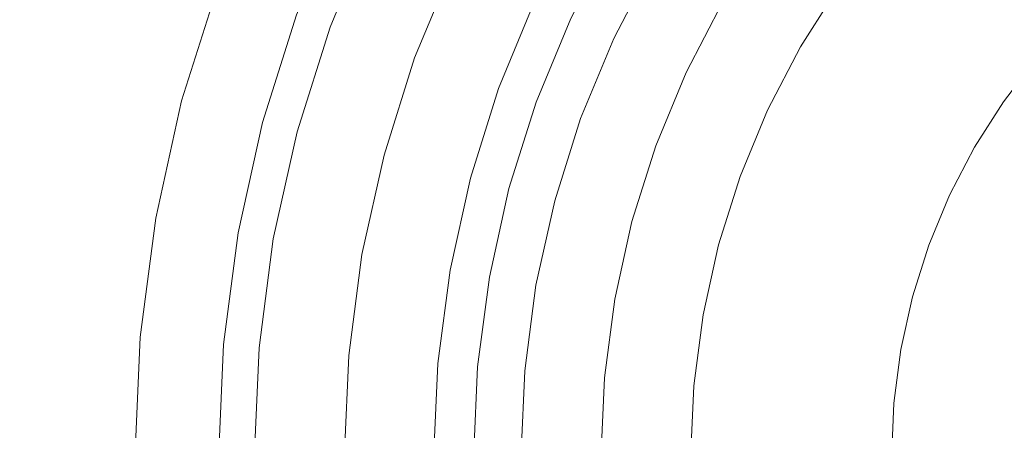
# Model space of a CAD drawing. Header units: millimetres. Extents: x -270 to 270, y -255 to 255.
# Tile 20 of 39: x -56 to -20, y 11 to 26. Entities that reach past the tile are written whole.
import ezdxf

# ---------------------------------------------------------------- set-up
doc = ezdxf.new("R2010")
doc.units = ezdxf.units.MM
doc.layers.add('LUCIDO_1', color=1, linetype='Continuous', lineweight=20, true_color=0xff0000)
doc.layers.add('Nessuna', color=7, linetype='Continuous', lineweight=9)

# ---------------------------------------------------------------- blocks, each defined once
blk = doc.blocks.new('Group')
at = {"layer": 'Nessuna', "color": 140, "linetype": 'Continuous', "lineweight": 9, "true_color": 0x00aaff, "transparency": 33554687}
for points, invisible_edges in [([(-176.176, 56.868, -80.313), (-171.422, 71.947, -80.313), (-49.129, 27.436, -89.653), (-50.469, 23.185, -89.653)], 10), ([(-50.469, 23.185, -69.614), (-49.129, 27.436, -69.614), (-152.885, 65.2, -61.549), (-157.122, 51.762, -61.549)], 10), ([(-179.599, 41.431, -80.313), (-176.176, 56.868, -80.313), (-50.469, 23.185, -89.653), (-51.434, 18.832, -89.653)], 10), ([(-51.434, 18.832, -69.614), (-50.469, 23.185, -69.614), (-157.122, 51.762, -61.549), (-160.171, 38.006, -61.549)], 10), ([(-181.662, 25.755, -80.313), (-179.599, 41.431, -80.313), (-51.434, 18.832, -89.653), (-52.016, 14.413, -89.653)], 10), ([(-31.752, 35.67, -98.064), (-29.395, 38.243, -98.064), (-17.374, 26.222, -98.064), (-18.729, 24.743, -98.064)], 10), ([(-52.016, 14.413, -69.614), (-51.434, 18.832, -69.614), (-160.171, 38.006, -61.549), (-162.011, 24.036, -61.549)], 10), ([(-33.876, 32.902, -98.064), (-31.752, 35.67, -98.064), (-18.729, 24.743, -98.064), (-19.951, 23.151, -98.064)], 10), ([(-19.951, 23.151, -98.064), (-21.029, 21.459, -98.064), (-35.751, 29.959, -98.064), (-33.876, 32.902, -98.064)], 10), ([(-37.304, 23.132, -70.634), (-36.018, 26.236, -70.634), (-47.423, 31.555, -69.614), (-49.129, 27.436, -69.614)], 10), ([(-18.729, 24.743, -93.064), (-17.374, 26.222, -93.064), (-22.648, 31.497, -87.074), (-24.444, 29.538, -87.074)], 10), ([(-46.203, 26.371, -89.977), (-44.601, 30.239, -89.977), (-43.402, 29.68, -90.23), (-44.96, 25.919, -90.23)], 10), ([(-44.96, 25.919, -90.23), (-43.402, 29.68, -90.23), (-43.032, 29.507, -90.326), (-44.576, 25.779, -90.326)], 14), ([(-21.029, 21.459, -98.064), (-21.955, 19.679, -98.064), (-37.363, 26.864, -98.064), (-35.751, 29.959, -98.064)], 10), ([(-44.576, 25.779, -90.326), (-43.032, 29.507, -90.326), (-42.67, 29.338, -90.456), (-44.201, 25.643, -90.456)], 15), ([(-44.201, 25.643, -90.456), (-42.67, 29.338, -90.456), (-42.32, 29.175, -90.619), (-43.838, 25.51, -90.619)], 15), ([(-19.951, 23.151, -93.064), (-18.729, 24.743, -93.064), (-24.444, 29.538, -87.074), (-26.061, 27.43, -87.074)], 10), ([(-43.838, 25.51, -90.619), (-42.32, 29.175, -90.619), (-41.983, 29.018, -90.813), (-43.488, 25.383, -90.813)], 15), ([(-43.488, 25.383, -90.813), (-41.983, 29.018, -90.813), (-41.662, 28.868, -91.039), (-43.156, 25.262, -91.039)], 15), ([(-35.863, 26.164, -70.655), (-34.319, 29.132, -70.655), (-34.466, 29.217, -70.634), (-36.018, 26.236, -70.634)], 11), ([(-35.711, 26.093, -70.691), (-34.173, 29.048, -70.691), (-34.319, 29.132, -70.655), (-35.863, 26.164, -70.655)], 15), ([(-35.562, 26.024, -70.741), (-34.031, 28.966, -70.741), (-34.173, 29.048, -70.691), (-35.711, 26.093, -70.691)], 15), ([(-35.418, 25.957, -70.805), (-33.893, 28.886, -70.805), (-34.031, 28.966, -70.741), (-35.562, 26.024, -70.741)], 15), ([(-43.156, 25.262, -91.039), (-41.662, 28.868, -91.039), (-41.359, 28.727, -91.293), (-42.842, 25.148, -91.293)], 15), ([(-42.842, 25.148, -91.293), (-41.359, 28.727, -91.293), (-41.077, 28.596, -91.574), (-42.549, 25.041, -91.574)], 15), ([(-42.549, 25.041, -91.574), (-41.077, 28.596, -91.574), (-40.817, 28.475, -91.88), (-42.28, 24.943, -91.88)], 15), ([(-35.279, 25.892, -70.882), (-33.76, 28.809, -70.882), (-33.893, 28.886, -70.805), (-35.418, 25.957, -70.805)], 15), ([(-35.146, 25.83, -70.972), (-33.634, 28.736, -70.972), (-33.76, 28.809, -70.882), (-35.279, 25.892, -70.882)], 15), ([(-35.021, 25.772, -71.075), (-33.514, 28.667, -71.075), (-33.634, 28.736, -70.972), (-35.146, 25.83, -70.972)], 15), ([(-34.905, 25.718, -71.189), (-33.403, 28.603, -71.189), (-33.514, 28.667, -71.075), (-35.021, 25.772, -71.075)], 15), ([(-34.798, 25.668, -71.313), (-33.3, 28.544, -71.313), (-33.403, 28.603, -71.189), (-34.905, 25.718, -71.189)], 15), ([(-34.701, 25.622, -71.447), (-33.208, 28.49, -71.447), (-33.3, 28.544, -71.313), (-34.798, 25.668, -71.313)], 15), ([(-29.043, 26.086, -85.202), (-27.531, 28.459, -85.202), (-27.926, 28.736, -84.482), (-29.461, 26.327, -84.482)], 15), ([(-42.28, 24.943, -91.88), (-40.817, 28.475, -91.88), (-40.582, 28.365, -92.209), (-42.036, 24.854, -92.209)], 15), ([(-42.036, 24.854, -92.209), (-40.582, 28.365, -92.209), (-40.372, 28.267, -92.559), (-41.818, 24.775, -92.559)], 11), ([(-41.818, 24.775, -92.559), (-40.372, 28.267, -92.559), (-37.363, 26.864, -98.064), (-38.698, 23.64, -98.064)], 10), ([(-34.614, 25.582, -71.59), (-33.125, 28.443, -71.59), (-33.208, 28.49, -71.447), (-34.701, 25.622, -71.447)], 15), ([(-34.539, 25.547, -71.741), (-33.054, 28.401, -71.741), (-33.125, 28.443, -71.59), (-34.614, 25.582, -71.59)], 15), ([(-34.476, 25.518, -71.898), (-32.993, 28.367, -71.898), (-33.054, 28.401, -71.741), (-34.539, 25.547, -71.741)], 15), ([(-34.426, 25.494, -72.06), (-32.945, 28.339, -72.06), (-32.993, 28.367, -71.898), (-34.476, 25.518, -71.898)], 14), ([(-31.732, 24.238, -82.112), (-30.371, 26.853, -82.112), (-32.945, 28.339, -72.06), (-34.426, 25.494, -72.06)], 10), ([(-28.572, 25.814, -85.877), (-27.086, 28.147, -85.877), (-27.531, 28.459, -85.202), (-29.043, 26.086, -85.202)], 15), ([(-28.053, 25.514, -86.503), (-26.595, 27.803, -86.503), (-27.086, 28.147, -85.877), (-28.572, 25.814, -85.877)], 15), ([(-27.489, 25.189, -87.074), (-26.061, 27.43, -87.074), (-26.595, 27.803, -86.503), (-28.053, 25.514, -86.503)], 14), ([(-50.469, 23.185, -89.653), (-49.129, 27.436, -89.653), (-46.203, 26.371, -89.977), (-47.462, 22.379, -89.977)], 10), ([(-38.314, 19.928, -70.634), (-37.304, 23.132, -70.634), (-49.129, 27.436, -69.614), (-50.469, 23.185, -69.614)], 10), ([(-21.029, 21.459, -93.064), (-19.951, 23.151, -93.064), (-26.061, 27.43, -87.074), (-27.489, 25.189, -87.074)], 10), ([(-38.698, 23.64, -98.064), (-37.363, 26.864, -98.064), (-21.955, 19.679, -98.064), (-22.723, 17.825, -98.064)], 10), ([(-31.477, 24.119, -82.932), (-30.128, 26.712, -82.932), (-30.371, 26.853, -82.112), (-31.732, 24.238, -82.112)], 11), ([(-31.159, 23.971, -83.724), (-29.823, 26.536, -83.724), (-30.128, 26.712, -82.932), (-31.477, 24.119, -82.932)], 15), ([(-47.462, 22.379, -89.977), (-46.203, 26.371, -89.977), (-44.96, 25.919, -90.23), (-46.184, 22.036, -90.23)], 10), ([(-30.779, 23.794, -84.482), (-29.461, 26.327, -84.482), (-29.823, 26.536, -83.724), (-31.159, 23.971, -83.724)], 15), ([(-30.342, 23.59, -85.202), (-29.043, 26.086, -85.202), (-29.461, 26.327, -84.482), (-30.779, 23.794, -84.482)], 15), ([(-37.143, 23.074, -70.655), (-35.863, 26.164, -70.655), (-36.018, 26.236, -70.634), (-37.304, 23.132, -70.634)], 11), ([(-36.986, 23.016, -70.691), (-35.711, 26.093, -70.691), (-35.863, 26.164, -70.655), (-37.143, 23.074, -70.655)], 15), ([(-36.831, 22.96, -70.741), (-35.562, 26.024, -70.741), (-35.711, 26.093, -70.691), (-36.986, 23.016, -70.691)], 15), ([(-36.681, 22.906, -70.805), (-35.418, 25.957, -70.805), (-35.562, 26.024, -70.741), (-36.831, 22.96, -70.741)], 15), ([(-29.85, 23.36, -85.877), (-28.572, 25.814, -85.877), (-29.043, 26.086, -85.202), (-30.342, 23.59, -85.202)], 15), ([(-182.352, 9.959, -80.313), (-181.662, 25.755, -80.313), (-52.016, 14.413, -89.653), (-52.21, 9.959, -89.653)], 10), ([(-46.184, 22.036, -90.23), (-44.96, 25.919, -90.23), (-44.576, 25.779, -90.326), (-45.789, 21.931, -90.326)], 14), ([(-45.789, 21.931, -90.326), (-44.576, 25.779, -90.326), (-44.201, 25.643, -90.456), (-45.404, 21.827, -90.456)], 15), ([(-45.404, 21.827, -90.456), (-44.201, 25.643, -90.456), (-43.838, 25.51, -90.619), (-45.03, 21.727, -90.619)], 15), ([(-36.537, 22.853, -70.882), (-35.279, 25.892, -70.882), (-35.418, 25.957, -70.805), (-36.681, 22.906, -70.805)], 15), ([(-36.4, 22.803, -70.972), (-35.146, 25.83, -70.972), (-35.279, 25.892, -70.882), (-36.537, 22.853, -70.882)], 15), ([(-36.271, 22.756, -71.075), (-35.021, 25.772, -71.075), (-35.146, 25.83, -70.972), (-36.4, 22.803, -70.972)], 15), ([(-36.15, 22.712, -71.189), (-34.905, 25.718, -71.189), (-35.021, 25.772, -71.075), (-36.271, 22.756, -71.075)], 15), ([(-36.039, 22.672, -71.313), (-34.798, 25.668, -71.313), (-34.905, 25.718, -71.189), (-36.15, 22.712, -71.189)], 15), ([(-35.938, 22.635, -71.447), (-34.701, 25.622, -71.447), (-34.798, 25.668, -71.313), (-36.039, 22.672, -71.313)], 15), ([(-35.848, 22.602, -71.59), (-34.614, 25.582, -71.59), (-34.701, 25.622, -71.447), (-35.938, 22.635, -71.447)], 15), ([(-29.306, 23.107, -86.503), (-28.053, 25.514, -86.503), (-28.572, 25.814, -85.877), (-29.85, 23.36, -85.877)], 15), ([(-45.03, 21.727, -90.619), (-43.838, 25.51, -90.619), (-43.488, 25.383, -90.813), (-44.671, 21.631, -90.813)], 15), ([(-44.671, 21.631, -90.813), (-43.488, 25.383, -90.813), (-43.156, 25.262, -91.039), (-44.33, 21.539, -91.039)], 15), ([(-44.33, 21.539, -91.039), (-43.156, 25.262, -91.039), (-42.842, 25.148, -91.293), (-44.007, 21.453, -91.293)], 15), ([(-35.771, 22.574, -71.741), (-34.539, 25.547, -71.741), (-34.614, 25.582, -71.59), (-35.848, 22.602, -71.59)], 15), ([(-35.705, 22.55, -71.898), (-34.476, 25.518, -71.898), (-34.539, 25.547, -71.741), (-35.771, 22.574, -71.741)], 15), ([(-35.653, 22.531, -72.06), (-34.426, 25.494, -72.06), (-34.476, 25.518, -71.898), (-35.705, 22.55, -71.898)], 14), ([(-32.86, 21.515, -82.112), (-31.732, 24.238, -82.112), (-34.426, 25.494, -72.06), (-35.653, 22.531, -72.06)], 10), ([(-28.716, 22.832, -87.074), (-27.489, 25.189, -87.074), (-28.053, 25.514, -86.503), (-29.306, 23.107, -86.503)], 14), ([(-44.007, 21.453, -91.293), (-42.842, 25.148, -91.293), (-42.549, 25.041, -91.574), (-43.706, 21.372, -91.574)], 15), ([(-43.706, 21.372, -91.574), (-42.549, 25.041, -91.574), (-42.28, 24.943, -91.88), (-43.429, 21.298, -91.88)], 15), ([(-43.429, 21.298, -91.88), (-42.28, 24.943, -91.88), (-42.036, 24.854, -92.209), (-43.178, 21.231, -92.209)], 15), ([(-21.955, 19.679, -93.064), (-21.029, 21.459, -93.064), (-27.489, 25.189, -87.074), (-28.716, 22.832, -87.074)], 10), ([(-43.178, 21.231, -92.209), (-42.036, 24.854, -92.209), (-41.818, 24.775, -92.559), (-42.954, 21.171, -92.559)], 11), ([(-42.954, 21.171, -92.559), (-41.818, 24.775, -92.559), (-38.698, 23.64, -98.064), (-39.747, 20.312, -98.064)], 10), ([(-19.951, 23.151, -93.064), (-19.951, 23.151, -98.064), (-18.729, 24.743, -98.064), (-18.729, 24.743, -93.064)], 5), ([(-32.596, 21.419, -82.932), (-31.477, 24.119, -82.932), (-31.732, 24.238, -82.112), (-32.86, 21.515, -82.112)], 11), ([(-52.21, 9.959, -69.614), (-52.016, 14.413, -69.614), (-162.011, 24.036, -61.549), (-162.625, 9.959, -61.549)], 10), ([(-32.266, 21.298, -83.724), (-31.159, 23.971, -83.724), (-31.477, 24.119, -82.932), (-32.596, 21.419, -82.932)], 15), ([(-31.872, 21.155, -84.482), (-30.779, 23.794, -84.482), (-31.159, 23.971, -83.724), (-32.266, 21.298, -83.724)], 15), ([(-31.419, 20.99, -85.202), (-30.342, 23.59, -85.202), (-30.779, 23.794, -84.482), (-31.872, 21.155, -84.482)], 15), ([(-39.747, 20.312, -98.064), (-38.698, 23.64, -98.064), (-22.723, 17.825, -98.064), (-23.327, 15.912, -98.064)], 10), ([(-30.908, 20.804, -85.877), (-29.85, 23.36, -85.877), (-30.342, 23.59, -85.202), (-31.419, 20.99, -85.202)], 15), ([(-51.434, 18.832, -89.653), (-50.469, 23.185, -89.653), (-47.462, 22.379, -89.977), (-48.368, 18.292, -89.977)], 10), ([(-39.041, 16.647, -70.634), (-38.314, 19.928, -70.634), (-50.469, 23.185, -69.614), (-51.434, 18.832, -69.614)], 10), ([(-38.149, 19.883, -70.655), (-37.143, 23.074, -70.655), (-37.304, 23.132, -70.634), (-38.314, 19.928, -70.634)], 11), ([(-37.987, 19.84, -70.691), (-36.986, 23.016, -70.691), (-37.143, 23.074, -70.655), (-38.149, 19.883, -70.655)], 15), ([(-30.345, 20.599, -86.503), (-29.306, 23.107, -86.503), (-29.85, 23.36, -85.877), (-30.908, 20.804, -85.877)], 15), ([(-29.733, 20.377, -87.074), (-28.716, 22.832, -87.074), (-29.306, 23.107, -86.503), (-30.345, 20.599, -86.503)], 14), ([(-21.029, 21.459, -93.064), (-21.029, 21.459, -98.064), (-19.951, 23.151, -98.064), (-19.951, 23.151, -93.064)], 5), ([(-37.828, 19.797, -70.741), (-36.831, 22.96, -70.741), (-36.986, 23.016, -70.691), (-37.987, 19.84, -70.691)], 15), ([(-37.674, 19.756, -70.805), (-36.681, 22.906, -70.805), (-36.831, 22.96, -70.741), (-37.828, 19.797, -70.741)], 15), ([(-37.526, 19.717, -70.882), (-36.537, 22.853, -70.882), (-36.681, 22.906, -70.805), (-37.674, 19.756, -70.805)], 15), ([(-37.385, 19.679, -70.972), (-36.4, 22.803, -70.972), (-36.537, 22.853, -70.882), (-37.526, 19.717, -70.882)], 15), ([(-37.252, 19.643, -71.075), (-36.271, 22.756, -71.075), (-36.4, 22.803, -70.972), (-37.385, 19.679, -70.972)], 15), ([(-37.128, 19.61, -71.189), (-36.15, 22.712, -71.189), (-36.271, 22.756, -71.075), (-37.252, 19.643, -71.075)], 15), ([(-37.014, 19.579, -71.313), (-36.039, 22.672, -71.313), (-36.15, 22.712, -71.189), (-37.128, 19.61, -71.189)], 15), ([(-36.91, 19.551, -71.447), (-35.938, 22.635, -71.447), (-36.039, 22.672, -71.313), (-37.014, 19.579, -71.313)], 15), ([(-22.723, 17.825, -93.064), (-21.955, 19.679, -93.064), (-28.716, 22.832, -87.074), (-29.733, 20.377, -87.074)], 10), ([(-48.368, 18.292, -89.977), (-47.462, 22.379, -89.977), (-46.184, 22.036, -90.23), (-47.065, 18.062, -90.23)], 10), ([(-36.818, 19.527, -71.59), (-35.848, 22.602, -71.59), (-35.938, 22.635, -71.447), (-36.91, 19.551, -71.447)], 15), ([(-36.738, 19.505, -71.741), (-35.771, 22.574, -71.741), (-35.848, 22.602, -71.59), (-36.818, 19.527, -71.59)], 15), ([(-36.671, 19.487, -71.898), (-35.705, 22.55, -71.898), (-35.771, 22.574, -71.741), (-36.738, 19.505, -71.741)], 15), ([(-36.617, 19.473, -72.06), (-35.653, 22.531, -72.06), (-35.705, 22.55, -71.898), (-36.671, 19.487, -71.898)], 14), ([(-33.747, 18.704, -82.112), (-32.86, 21.515, -82.112), (-35.653, 22.531, -72.06), (-36.617, 19.473, -72.06)], 10), ([(-47.065, 18.062, -90.23), (-46.184, 22.036, -90.23), (-45.789, 21.931, -90.326), (-46.663, 17.991, -90.326)], 14), ([(-46.663, 17.991, -90.326), (-45.789, 21.931, -90.326), (-45.404, 21.827, -90.456), (-46.27, 17.922, -90.456)], 15), ([(-46.27, 17.922, -90.456), (-45.404, 21.827, -90.456), (-45.03, 21.727, -90.619), (-45.889, 17.855, -90.619)], 15), ([(-45.889, 17.855, -90.619), (-45.03, 21.727, -90.619), (-44.671, 21.631, -90.813), (-45.523, 17.79, -90.813)], 15), ([(-45.523, 17.79, -90.813), (-44.671, 21.631, -90.813), (-44.33, 21.539, -91.039), (-45.174, 17.729, -91.039)], 15), ([(-45.174, 17.729, -91.039), (-44.33, 21.539, -91.039), (-44.007, 21.453, -91.293), (-44.846, 17.671, -91.293)], 15), ([(-44.846, 17.671, -91.293), (-44.007, 21.453, -91.293), (-43.706, 21.372, -91.574), (-44.539, 17.617, -91.574)], 15), ([(-44.539, 17.617, -91.574), (-43.706, 21.372, -91.574), (-43.429, 21.298, -91.88), (-44.256, 17.567, -91.88)], 15), ([(-44.256, 17.567, -91.88), (-43.429, 21.298, -91.88), (-43.178, 21.231, -92.209), (-44, 17.522, -92.209)], 15), ([(-44, 17.522, -92.209), (-43.178, 21.231, -92.209), (-42.954, 21.171, -92.559), (-43.772, 17.481, -92.559)], 11), ([(-33.475, 18.631, -82.932), (-32.596, 21.419, -82.932), (-32.86, 21.515, -82.112), (-33.747, 18.704, -82.112)], 11), ([(-33.135, 18.54, -83.724), (-32.266, 21.298, -83.724), (-32.596, 21.419, -82.932), (-33.475, 18.631, -82.932)], 15), ([(-32.731, 18.432, -84.482), (-31.872, 21.155, -84.482), (-32.266, 21.298, -83.724), (-33.135, 18.54, -83.724)], 15), ([(-21.955, 19.679, -93.064), (-21.955, 19.679, -98.064), (-21.029, 21.459, -98.064), (-21.029, 21.459, -93.064)], 5), ([(-43.772, 17.481, -92.559), (-42.954, 21.171, -92.559), (-39.747, 20.312, -98.064), (-40.503, 16.905, -98.064)], 10), ([(-32.265, 18.307, -85.202), (-31.419, 20.99, -85.202), (-31.872, 21.155, -84.482), (-32.731, 18.432, -84.482)], 15), ([(-31.74, 18.166, -85.877), (-30.908, 20.804, -85.877), (-31.419, 20.99, -85.202), (-32.265, 18.307, -85.202)], 15), ([(-31.161, 18.011, -86.503), (-30.345, 20.599, -86.503), (-30.908, 20.804, -85.877), (-31.74, 18.166, -85.877)], 15), ([(-30.532, 17.842, -87.074), (-29.733, 20.377, -87.074), (-30.345, 20.599, -86.503), (-31.161, 18.011, -86.503)], 14), ([(-23.327, 15.912, -98.064), (-23.761, 13.953, -98.064), (-40.503, 16.905, -98.064), (-39.747, 20.312, -98.064)], 10), ([(-23.327, 15.912, -93.064), (-22.723, 17.825, -93.064), (-29.733, 20.377, -87.074), (-30.532, 17.842, -87.074)], 10), ([(-38.873, 16.618, -70.655), (-38.149, 19.883, -70.655), (-38.314, 19.928, -70.634), (-39.041, 16.647, -70.634)], 11), ([(-38.708, 16.588, -70.691), (-37.987, 19.84, -70.691), (-38.149, 19.883, -70.655), (-38.873, 16.618, -70.655)], 15), ([(-38.546, 16.56, -70.741), (-37.828, 19.797, -70.741), (-37.987, 19.84, -70.691), (-38.708, 16.588, -70.691)], 15), ([(-38.389, 16.532, -70.805), (-37.674, 19.756, -70.805), (-37.828, 19.797, -70.741), (-38.546, 16.56, -70.741)], 15), ([(-38.238, 16.506, -70.882), (-37.526, 19.717, -70.882), (-37.674, 19.756, -70.805), (-38.389, 16.532, -70.805)], 15), ([(-38.094, 16.48, -70.972), (-37.385, 19.679, -70.972), (-37.526, 19.717, -70.882), (-38.238, 16.506, -70.882)], 15), ([(-37.959, 16.456, -71.075), (-37.252, 19.643, -71.075), (-37.385, 19.679, -70.972), (-38.094, 16.48, -70.972)], 15), ([(-37.832, 16.434, -71.189), (-37.128, 19.61, -71.189), (-37.252, 19.643, -71.075), (-37.959, 16.456, -71.075)], 15), ([(-37.716, 16.413, -71.313), (-37.014, 19.579, -71.313), (-37.128, 19.61, -71.189), (-37.832, 16.434, -71.189)], 15), ([(-37.61, 16.395, -71.447), (-36.91, 19.551, -71.447), (-37.014, 19.579, -71.313), (-37.716, 16.413, -71.313)], 15), ([(-37.516, 16.378, -71.59), (-36.818, 19.527, -71.59), (-36.91, 19.551, -71.447), (-37.61, 16.395, -71.447)], 15), ([(-37.435, 16.364, -71.741), (-36.738, 19.505, -71.741), (-36.818, 19.527, -71.59), (-37.516, 16.378, -71.59)], 15), ([(-37.366, 16.352, -71.898), (-36.671, 19.487, -71.898), (-36.738, 19.505, -71.741), (-37.435, 16.364, -71.741)], 15), ([(-37.312, 16.342, -72.06), (-36.617, 19.473, -72.06), (-36.671, 19.487, -71.898), (-37.366, 16.352, -71.898)], 14), ([(-34.385, 15.826, -82.112), (-33.747, 18.704, -82.112), (-36.617, 19.473, -72.06), (-37.312, 16.342, -72.06)], 10), ([(-22.723, 17.825, -93.064), (-22.723, 17.825, -98.064), (-21.955, 19.679, -98.064), (-21.955, 19.679, -93.064)], 5), ([(-52.016, 14.413, -89.653), (-51.434, 18.832, -89.653), (-48.368, 18.292, -89.977), (-48.915, 14.141, -89.977)], 10), ([(-39.48, 13.316, -70.634), (-39.041, 16.647, -70.634), (-51.434, 18.832, -69.614), (-52.016, 14.413, -69.614)], 10), ([(-34.107, 15.777, -82.932), (-33.475, 18.631, -82.932), (-33.747, 18.704, -82.112), (-34.385, 15.826, -82.112)], 11), ([(-48.915, 14.141, -89.977), (-48.368, 18.292, -89.977), (-47.065, 18.062, -90.23), (-47.596, 14.026, -90.23)], 10), ([(-33.761, 15.716, -83.724), (-33.135, 18.54, -83.724), (-33.475, 18.631, -82.932), (-34.107, 15.777, -82.932)], 15), ([(-33.349, 15.643, -84.482), (-32.731, 18.432, -84.482), (-33.135, 18.54, -83.724), (-33.761, 15.716, -83.724)], 15), ([(-32.874, 15.56, -85.202), (-32.265, 18.307, -85.202), (-32.731, 18.432, -84.482), (-33.349, 15.643, -84.482)], 15), ([(-32.339, 15.465, -85.877), (-31.74, 18.166, -85.877), (-32.265, 18.307, -85.202), (-32.874, 15.56, -85.202)], 15), ([(-47.596, 14.026, -90.23), (-47.065, 18.062, -90.23), (-46.663, 17.991, -90.326), (-47.189, 13.99, -90.326)], 14), ([(-47.189, 13.99, -90.326), (-46.663, 17.991, -90.326), (-46.27, 17.922, -90.456), (-46.792, 13.956, -90.456)], 15), ([(-46.792, 13.956, -90.456), (-46.27, 17.922, -90.456), (-45.889, 17.855, -90.619), (-46.407, 13.922, -90.619)], 15), ([(-31.748, 15.361, -86.503), (-31.161, 18.011, -86.503), (-31.74, 18.166, -85.877), (-32.339, 15.465, -85.877)], 15), ([(-31.107, 15.248, -87.074), (-30.532, 17.842, -87.074), (-31.161, 18.011, -86.503), (-31.748, 15.361, -86.503)], 14), ([(-46.407, 13.922, -90.619), (-45.889, 17.855, -90.619), (-45.523, 17.79, -90.813), (-46.037, 13.889, -90.813)], 15), ([(-46.037, 13.889, -90.813), (-45.523, 17.79, -90.813), (-45.174, 17.729, -91.039), (-45.684, 13.859, -91.039)], 15), ([(-45.684, 13.859, -91.039), (-45.174, 17.729, -91.039), (-44.846, 17.671, -91.293), (-45.351, 13.829, -91.293)], 15), ([(-45.351, 13.829, -91.293), (-44.846, 17.671, -91.293), (-44.539, 17.617, -91.574), (-45.041, 13.802, -91.574)], 15), ([(-45.041, 13.802, -91.574), (-44.539, 17.617, -91.574), (-44.256, 17.567, -91.88), (-44.755, 13.777, -91.88)], 15), ([(-44.755, 13.777, -91.88), (-44.256, 17.567, -91.88), (-44, 17.522, -92.209), (-44.496, 13.755, -92.209)], 15), ([(-23.761, 13.953, -93.064), (-23.327, 15.912, -93.064), (-30.532, 17.842, -87.074), (-31.107, 15.248, -87.074)], 10), ([(-23.327, 15.912, -93.064), (-23.327, 15.912, -98.064), (-22.723, 17.825, -98.064), (-22.723, 17.825, -93.064)], 5), ([(-44.496, 13.755, -92.209), (-44, 17.522, -92.209), (-43.772, 17.481, -92.559), (-44.266, 13.734, -92.559)], 11), ([(-44.266, 13.734, -92.559), (-43.772, 17.481, -92.559), (-40.503, 16.905, -98.064), (-40.958, 13.445, -98.064)], 10), ([(-23.761, 13.953, -98.064), (-24.023, 11.963, -98.064), (-40.958, 13.445, -98.064), (-40.503, 16.905, -98.064)], 10), ([(-39.31, 13.301, -70.655), (-38.873, 16.618, -70.655), (-39.041, 16.647, -70.634), (-39.48, 13.316, -70.634)], 11), ([(-39.143, 13.286, -70.691), (-38.708, 16.588, -70.691), (-38.873, 16.618, -70.655), (-39.31, 13.301, -70.655)], 15), ([(-38.979, 13.272, -70.741), (-38.546, 16.56, -70.741), (-38.708, 16.588, -70.691), (-39.143, 13.286, -70.691)], 15), ([(-38.82, 13.258, -70.805), (-38.389, 16.532, -70.805), (-38.546, 16.56, -70.741), (-38.979, 13.272, -70.741)], 15), ([(-38.668, 13.245, -70.882), (-38.238, 16.506, -70.882), (-38.389, 16.532, -70.805), (-38.82, 13.258, -70.805)], 15), ([(-38.522, 13.232, -70.972), (-38.094, 16.48, -70.972), (-38.238, 16.506, -70.882), (-38.668, 13.245, -70.882)], 15), ([(-38.385, 13.22, -71.075), (-37.959, 16.456, -71.075), (-38.094, 16.48, -70.972), (-38.522, 13.232, -70.972)], 15), ([(-38.257, 13.209, -71.189), (-37.832, 16.434, -71.189), (-37.959, 16.456, -71.075), (-38.385, 13.22, -71.075)], 15), ([(-38.139, 13.198, -71.313), (-37.716, 16.413, -71.313), (-37.832, 16.434, -71.189), (-38.257, 13.209, -71.189)], 15), ([(-38.032, 13.189, -71.447), (-37.61, 16.395, -71.447), (-37.716, 16.413, -71.313), (-38.139, 13.198, -71.313)], 15), ([(-37.937, 13.181, -71.59), (-37.516, 16.378, -71.59), (-37.61, 16.395, -71.447), (-38.032, 13.189, -71.447)], 15), ([(-37.855, 13.174, -71.741), (-37.435, 16.364, -71.741), (-37.516, 16.378, -71.59), (-37.937, 13.181, -71.59)], 15), ([(-37.786, 13.168, -71.898), (-37.366, 16.352, -71.898), (-37.435, 16.364, -71.741), (-37.855, 13.174, -71.741)], 15), ([(-37.73, 13.163, -72.06), (-37.312, 16.342, -72.06), (-37.366, 16.352, -71.898), (-37.786, 13.168, -71.898)], 14), ([(-34.769, 12.904, -82.112), (-34.385, 15.826, -82.112), (-37.312, 16.342, -72.06), (-37.73, 13.163, -72.06)], 10), ([(-34.489, 12.879, -82.932), (-34.107, 15.777, -82.932), (-34.385, 15.826, -82.112), (-34.769, 12.904, -82.112)], 11), ([(-34.139, 12.849, -83.724), (-33.761, 15.716, -83.724), (-34.107, 15.777, -82.932), (-34.489, 12.879, -82.932)], 15), ([(-23.761, 13.953, -93.064), (-23.761, 13.953, -98.064), (-23.327, 15.912, -98.064), (-23.327, 15.912, -93.064)], 5), ([(-33.722, 12.812, -84.482), (-33.349, 15.643, -84.482), (-33.761, 15.716, -83.724), (-34.139, 12.849, -83.724)], 15), ([(-33.241, 12.77, -85.202), (-32.874, 15.56, -85.202), (-33.349, 15.643, -84.482), (-33.722, 12.812, -84.482)], 15), ([(-32.7, 12.723, -85.877), (-32.339, 15.465, -85.877), (-32.874, 15.56, -85.202), (-33.241, 12.77, -85.202)], 15), ([(-32.103, 12.67, -86.503), (-31.748, 15.361, -86.503), (-32.339, 15.465, -85.877), (-32.7, 12.723, -85.877)], 15), ([(-31.454, 12.614, -87.074), (-31.107, 15.248, -87.074), (-31.748, 15.361, -86.503), (-32.103, 12.67, -86.503)], 14), ([(-24.023, 11.963, -93.064), (-23.761, 13.953, -93.064), (-31.107, 15.248, -87.074), (-31.454, 12.614, -87.074)], 10), ([(-52.21, 9.959, -89.653), (-52.016, 14.413, -89.653), (-48.915, 14.141, -89.977), (-49.097, 9.959, -89.977)], 10), ([(-39.626, 9.959, -70.634), (-39.48, 13.316, -70.634), (-52.016, 14.413, -69.614), (-52.21, 9.959, -69.614)], 10), ([(-49.097, 9.959, -89.977), (-48.915, 14.141, -89.977), (-47.596, 14.026, -90.23), (-47.774, 9.959, -90.23)], 10), ([(-47.774, 9.959, -90.23), (-47.596, 14.026, -90.23), (-47.189, 13.99, -90.326), (-47.365, 9.959, -90.326)], 14), ([(-47.365, 9.959, -90.326), (-47.189, 13.99, -90.326), (-46.792, 13.956, -90.456), (-46.966, 9.959, -90.456)], 15), ([(-46.966, 9.959, -90.456), (-46.792, 13.956, -90.456), (-46.407, 13.922, -90.619), (-46.58, 9.959, -90.619)], 15), ([(-46.58, 9.959, -90.619), (-46.407, 13.922, -90.619), (-46.037, 13.889, -90.813), (-46.208, 9.959, -90.813)], 15), ([(-24.023, 11.963, -93.064), (-24.023, 11.963, -98.064), (-23.761, 13.953, -98.064), (-23.761, 13.953, -93.064)], 5), ([(-46.208, 9.959, -90.813), (-46.037, 13.889, -90.813), (-45.684, 13.859, -91.039), (-45.854, 9.959, -91.039)], 15), ([(-45.854, 9.959, -91.039), (-45.684, 13.859, -91.039), (-45.351, 13.829, -91.293), (-45.52, 9.959, -91.293)], 15), ([(-45.52, 9.959, -91.293), (-45.351, 13.829, -91.293), (-45.041, 13.802, -91.574), (-45.209, 9.959, -91.574)], 15), ([(-45.209, 9.959, -91.574), (-45.041, 13.802, -91.574), (-44.755, 13.777, -91.88), (-44.922, 9.959, -91.88)], 15), ([(-44.922, 9.959, -91.88), (-44.755, 13.777, -91.88), (-44.496, 13.755, -92.209), (-44.662, 9.959, -92.209)], 15), ([(-44.662, 9.959, -92.209), (-44.496, 13.755, -92.209), (-44.266, 13.734, -92.559), (-44.43, 9.959, -92.559)], 11), ([(-44.43, 9.959, -92.559), (-44.266, 13.734, -92.559), (-40.958, 13.445, -98.064), (-41.11, 9.959, -98.064)], 10), ([(-24.023, 11.963, -98.064), (-24.11, 9.959, -98.064), (-41.11, 9.959, -98.064), (-40.958, 13.445, -98.064)], 10), ([(-39.456, 9.959, -70.655), (-39.31, 13.301, -70.655), (-39.48, 13.316, -70.634), (-39.626, 9.959, -70.634)], 11), ([(-39.288, 9.959, -70.691), (-39.143, 13.286, -70.691), (-39.31, 13.301, -70.655), (-39.456, 9.959, -70.655)], 15), ([(-39.124, 9.959, -70.741), (-38.979, 13.272, -70.741), (-39.143, 13.286, -70.691), (-39.288, 9.959, -70.691)], 15), ([(-38.964, 9.959, -70.805), (-38.82, 13.258, -70.805), (-38.979, 13.272, -70.741), (-39.124, 9.959, -70.741)], 15), ([(-38.811, 9.959, -70.882), (-38.668, 13.245, -70.882), (-38.82, 13.258, -70.805), (-38.964, 9.959, -70.805)], 15), ([(-38.665, 9.959, -70.972), (-38.522, 13.232, -70.972), (-38.668, 13.245, -70.882), (-38.811, 9.959, -70.882)], 15), ([(-38.527, 9.959, -71.075), (-38.385, 13.22, -71.075), (-38.522, 13.232, -70.972), (-38.665, 9.959, -70.972)], 15), ([(-38.399, 9.959, -71.189), (-38.257, 13.209, -71.189), (-38.385, 13.22, -71.075), (-38.527, 9.959, -71.075)], 15), ([(-38.28, 9.959, -71.313), (-38.139, 13.198, -71.313), (-38.257, 13.209, -71.189), (-38.399, 9.959, -71.189)], 15), ([(-38.173, 9.959, -71.447), (-38.032, 13.189, -71.447), (-38.139, 13.198, -71.313), (-38.28, 9.959, -71.313)], 15), ([(-38.078, 9.959, -71.59), (-37.937, 13.181, -71.59), (-38.032, 13.189, -71.447), (-38.173, 9.959, -71.447)], 15), ([(-37.995, 9.959, -71.741), (-37.855, 13.174, -71.741), (-37.937, 13.181, -71.59), (-38.078, 9.959, -71.59)], 15), ([(-37.926, 9.959, -71.898), (-37.786, 13.168, -71.898), (-37.855, 13.174, -71.741), (-37.995, 9.959, -71.741)], 15), ([(-37.87, 9.959, -72.06), (-37.73, 13.163, -72.06), (-37.786, 13.168, -71.898), (-37.926, 9.959, -71.898)], 14), ([(-34.898, 9.959, -82.112), (-34.769, 12.904, -82.112), (-37.73, 13.163, -72.06), (-37.87, 9.959, -72.06)], 10), ([(-34.616, 9.959, -82.932), (-34.489, 12.879, -82.932), (-34.769, 12.904, -82.112), (-34.898, 9.959, -82.112)], 11), ([(-34.265, 9.959, -83.724), (-34.139, 12.849, -83.724), (-34.489, 12.879, -82.932), (-34.616, 9.959, -82.932)], 15), ([(-33.847, 9.959, -84.482), (-33.722, 12.812, -84.482), (-34.139, 12.849, -83.724), (-34.265, 9.959, -83.724)], 15), ([(-33.364, 9.959, -85.202), (-33.241, 12.77, -85.202), (-33.722, 12.812, -84.482), (-33.847, 9.959, -84.482)], 15), ([(-32.821, 9.959, -85.877), (-32.7, 12.723, -85.877), (-33.241, 12.77, -85.202), (-33.364, 9.959, -85.202)], 15), ([(-32.221, 9.959, -86.503), (-32.103, 12.67, -86.503), (-32.7, 12.723, -85.877), (-32.821, 9.959, -85.877)], 15), ([(-31.57, 9.959, -87.074), (-31.454, 12.614, -87.074), (-32.103, 12.67, -86.503), (-32.221, 9.959, -86.503)], 14), ([(-24.11, 9.959, -93.064), (-24.023, 11.963, -93.064), (-31.454, 12.614, -87.074), (-31.57, 9.959, -87.074)], 10), ([(-24.11, 9.959, -93.064), (-24.11, 9.959, -98.064), (-24.023, 11.963, -98.064), (-24.023, 11.963, -93.064)], 5)]:
    blk.add_3dface(points, dxfattribs=dict(at, invisible_edges=invisible_edges))

msp = doc.modelspace()

# ---------------------------------------------------------------- block references
at = {"layer": 'LUCIDO_1', "color": 7, "transparency": 33554687}
msp.add_blockref('Group', (0, 0), dxfattribs=at)

doc.saveas('drawing.dxf')
